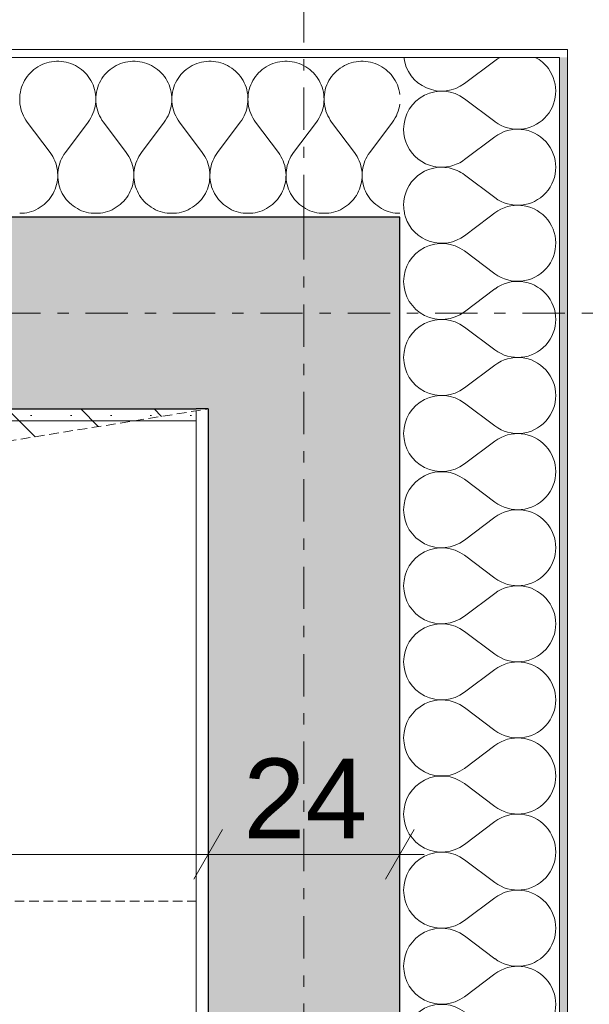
# Model space of a CAD drawing. Extents: x 100 to 2982, y 37 to 2050.
# Tile 127 of 130: x 2112 to 2184, y 1703 to 1826. Entities that reach past the tile are written whole.
import ezdxf
from ezdxf.xclip import XClip

# ---------------------------------------------------------------- set-up
doc = ezdxf.new("R2010")
doc.units = 0
doc.header["$MEASUREMENT"] = 0
doc.header["$XCLIPFRAME"] = 0
doc.linetypes.add('Przerywana gęsta', pattern=[9, 6, -3])
doc.linetypes.add('Przerywana podwójnie', pattern=[54.680554, 26.458333, -10.583333, 7.055556, -10.583333])
for name, color, linetype in [('299-A Wymiary Opisy', 7, 'Continuous'), ('410-K Osie', 7, 'Continuous'), ('420-K Ściany', 7, 'Continuous'), ('460-K Stropy', 7, 'Continuous'), ('820-G Rysunki Obrazki', 7, 'Continuous')]:
    doc.layers.add(name, color=color, linetype=linetype)
doc.styles.add('STYL_AUTOMATYCZNY_7', font='arial.ttf')
pattern_1 = [(0, (-18316.349, -206.5255), (0, 8.660254), [0, -5]), (0, (-18313.849, -202.195), (0, 8.660254), [0, -5])]

# ---------------------------------------------------------------- blocks, each defined once
blk = doc.blocks.new('*X15')
at = {"layer": '420-K Ściany', "color": 174, "linetype": 'Continuous', "lineweight": 5, "ltscale": 0.2}
for p, q in [((2171.71, 1821.09), (2167.9, 1818.24)), ((2171.71, 1813.47), (2167.9, 1816.33))]:
    blk.add_line(p, q, dxfattribs=at)
for centre, start, end in [((2165.04, 1822.05), 186.4758, 306.8699), ((2174.56, 1817.28), 117.4745, 126.8699), ((2174.56, 1817.28), 36.3464, 62.5255), ((2165.04, 1812.52), 53.1301, 180), ((2174.56, 1817.28), 233.1301, 233.6536), ((2165.04, 1812.52), 180, 284.0446), ((2165.04, 1803), 78.8241, 180), ((2165.04, 1803), 180, 191.1759)]:
    blk.add_arc(centre, 4.76, start, end, dxfattribs=at)
blk = doc.blocks.new('*X16')
at = {"layer": '420-K Ściany', "color": 174, "linetype": 'Continuous', "lineweight": 5, "ltscale": 0.2}
for p, q in [((2170.99, 1801.51), (2167.9, 1799.19)), ((2171.71, 1794.43), (2167.9, 1797.28)), ((2171.71, 1792.52), (2167.9, 1789.66)), ((2171.71, 1784.9), (2167.9, 1787.76)), ((2171.71, 1783), (2167.9, 1780.14)), ((2171.71, 1775.38), (2167.9, 1778.24)), ((2171.71, 1773.47), (2167.9, 1770.62)), ((2171.71, 1765.86), (2167.9, 1768.71)), ((2171.71, 1763.95), (2167.9, 1761.09)), ((2171.71, 1756.33), (2167.9, 1759.19)), ((2171.71, 1754.43), (2167.9, 1751.57)), ((2171.71, 1746.81), (2167.9, 1749.66)), ((2171.71, 1744.9), (2167.9, 1742.05)), ((2171.71, 1737.28), (2167.9, 1740.14)), ((2171.71, 1735.38), (2167.9, 1732.52)), ((2171.71, 1727.76), (2167.9, 1730.62)), ((2171.71, 1725.86), (2167.9, 1723)), ((2171.71, 1718.24), (2167.9, 1721.09)), ((2171.71, 1716.33), (2167.9, 1713.47)), ((2171.71, 1708.71), (2167.9, 1711.57)), ((2171.71, 1706.81), (2167.9, 1703.95))]:
    blk.add_line(p, q, dxfattribs=at)
for centre, start, end in [((2165.04, 1803), 198.2271, 306.8699), ((2174.56, 1798.24), 233.1301, 43.4101), ((2165.04, 1793.47), 53.1301, 180), ((2165.04, 1793.47), 180, 306.8699), ((2174.56, 1788.71), 233.1301, 126.8699), ((2165.04, 1783.95), 53.1301, 180), ((2165.04, 1783.95), 180, 306.8699), ((2174.56, 1779.19), 233.1301, 126.8699), ((2165.04, 1774.43), 53.1301, 180), ((2165.04, 1774.43), 180, 306.8699), ((2174.56, 1769.66), 233.1301, 126.8699), ((2165.04, 1764.9), 53.1301, 180), ((2165.04, 1764.9), 180, 306.8699), ((2174.56, 1760.14), 233.1301, 126.8699), ((2165.04, 1755.38), 53.1301, 180), ((2165.04, 1755.38), 180, 306.8699), ((2174.56, 1750.62), 233.1301, 126.8699), ((2165.04, 1745.86), 53.1301, 180), ((2165.04, 1745.86), 180, 306.8699), ((2174.56, 1741.09), 233.1301, 126.8699), ((2165.04, 1736.33), 53.1301, 180), ((2165.04, 1736.33), 180, 306.8699), ((2174.56, 1731.57), 233.1301, 126.8699), ((2165.04, 1726.81), 53.1301, 180), ((2165.04, 1726.81), 180, 306.8699), ((2174.56, 1722.05), 233.1301, 126.8699), ((2165.04, 1717.28), 53.1301, 180), ((2165.04, 1717.28), 180, 306.8699), ((2174.56, 1712.52), 233.1301, 126.8699), ((2165.04, 1707.76), 53.1301, 180), ((2165.04, 1707.76), 180, 306.8699), ((2174.56, 1703), 233.1301, 126.8699), ((2165.04, 1698.24), 53.1301, 180)]:
    blk.add_arc(centre, 4.76, start, end, dxfattribs=at)
blk = doc.blocks.new('*X19')
at = {"layer": '420-K Ściany', "color": 174, "linetype": 'Continuous', "lineweight": 5, "ltscale": 0.2}
for p, q in [((2171.71, 1811.57), (2167.9, 1808.71)), ((2171.71, 1803.95), (2167.9, 1806.81)), ((2171.71, 1802.05), (2170.99, 1801.51))]:
    blk.add_line(p, q, dxfattribs=at)
for centre, start, end in [((2174.56, 1817.28), 233.6536, 36.3464), ((2174.56, 1807.76), 233.1301, 126.8699), ((2165.04, 1812.52), 284.0446, 306.8699), ((2165.04, 1803), 53.1301, 78.8241), ((2174.56, 1798.24), 43.4101, 126.8699), ((2165.04, 1803), 191.1759, 198.2271)]:
    blk.add_arc(centre, 4.76, start, end, dxfattribs=at)
blk = doc.blocks.new('*X27')
at = {"layer": '420-K Ściany', "color": 174, "linetype": 'Continuous', "lineweight": 5, "ltscale": 0.2}
for p, q in [((2114.26, 1820.17), (2114.01, 1819.99)), ((2114.51, 1820.34), (2114.26, 1820.17)), ((2114.78, 1820.49), (2114.51, 1820.34)), ((2115.05, 1820.62), (2114.78, 1820.49)), ((2115.34, 1820.74), (2115.05, 1820.62)), ((2115.63, 1820.84), (2115.34, 1820.74)), ((2115.92, 1820.91), (2115.63, 1820.84)), ((2116.22, 1820.97), (2115.92, 1820.91)), ((2116.53, 1821.01), (2116.22, 1820.97)), ((2116.83, 1821.03), (2116.53, 1821.01)), ((2117.14, 1821.03), (2116.83, 1821.03)), ((2117.44, 1821.01), (2117.14, 1821.03)), ((2117.75, 1820.97), (2117.44, 1821.01)), ((2118.05, 1820.91), (2117.75, 1820.97)), ((2118.34, 1820.84), (2118.05, 1820.91)), ((2118.63, 1820.74), (2118.34, 1820.84)), ((2118.91, 1820.62), (2118.63, 1820.74)), ((2119.19, 1820.49), (2118.91, 1820.62)), ((2119.46, 1820.34), (2119.19, 1820.49)), ((2119.71, 1820.17), (2119.46, 1820.34)), ((2119.96, 1819.99), (2119.71, 1820.17)), ((2123.78, 1820.17), (2123.54, 1819.99)), ((2124.04, 1820.34), (2123.78, 1820.17)), ((2124.3, 1820.49), (2124.04, 1820.34)), ((2124.58, 1820.62), (2124.3, 1820.49)), ((2124.86, 1820.74), (2124.58, 1820.62)), ((2125.15, 1820.84), (2124.86, 1820.74)), ((2125.45, 1820.91), (2125.15, 1820.84)), ((2125.75, 1820.97), (2125.45, 1820.91)), ((2126.05, 1821.01), (2125.75, 1820.97)), ((2126.36, 1821.03), (2126.05, 1821.01)), ((2126.66, 1821.03), (2126.36, 1821.03)), ((2126.97, 1821.01), (2126.66, 1821.03)), ((2127.27, 1820.97), (2126.97, 1821.01)), ((2127.57, 1820.91), (2127.27, 1820.97)), ((2127.86, 1820.84), (2127.57, 1820.91)), ((2128.15, 1820.74), (2127.86, 1820.84)), ((2128.44, 1820.62), (2128.15, 1820.74)), ((2128.71, 1820.49), (2128.44, 1820.62)), ((2128.98, 1820.34), (2128.71, 1820.49)), ((2129.24, 1820.17), (2128.98, 1820.34)), ((2129.48, 1819.99), (2129.24, 1820.17)), ((2133.31, 1820.17), (2133.06, 1819.99)), ((2133.56, 1820.34), (2133.31, 1820.17)), ((2133.83, 1820.49), (2133.56, 1820.34)), ((2134.1, 1820.62), (2133.83, 1820.49)), ((2134.39, 1820.74), (2134.1, 1820.62)), ((2134.68, 1820.84), (2134.39, 1820.74)), ((2134.97, 1820.91), (2134.68, 1820.84)), ((2135.27, 1820.97), (2134.97, 1820.91)), ((2135.57, 1821.01), (2135.27, 1820.97)), ((2135.88, 1821.03), (2135.57, 1821.01)), ((2136.18, 1821.03), (2135.88, 1821.03)), ((2136.49, 1821.01), (2136.18, 1821.03)), ((2136.79, 1820.97), (2136.49, 1821.01)), ((2137.09, 1820.91), (2136.79, 1820.97)), ((2137.39, 1820.84), (2137.09, 1820.91)), ((2137.68, 1820.74), (2137.39, 1820.84)), ((2137.96, 1820.62), (2137.68, 1820.74)), ((2138.24, 1820.49), (2137.96, 1820.62)), ((2138.5, 1820.34), (2138.24, 1820.49)), ((2138.76, 1820.17), (2138.5, 1820.34)), ((2139, 1819.99), (2138.76, 1820.17)), ((2142.83, 1820.17), (2142.58, 1819.99)), ((2143.08, 1820.34), (2142.83, 1820.17)), ((2143.35, 1820.49), (2143.08, 1820.34)), ((2143.63, 1820.62), (2143.35, 1820.49)), ((2143.91, 1820.74), (2143.63, 1820.62)), ((2144.2, 1820.84), (2143.91, 1820.74)), ((2144.5, 1820.91), (2144.2, 1820.84)), ((2144.8, 1820.97), (2144.5, 1820.91)), ((2145.1, 1821.01), (2144.8, 1820.97)), ((2145.4, 1821.03), (2145.1, 1821.01)), ((2145.71, 1821.03), (2145.4, 1821.03)), ((2146.01, 1821.01), (2145.71, 1821.03)), ((2146.32, 1820.97), (2146.01, 1821.01)), ((2146.62, 1820.91), (2146.32, 1820.97)), ((2146.91, 1820.84), (2146.62, 1820.91)), ((2147.2, 1820.74), (2146.91, 1820.84)), ((2147.49, 1820.62), (2147.2, 1820.74)), ((2147.76, 1820.49), (2147.49, 1820.62)), ((2148.03, 1820.34), (2147.76, 1820.49)), ((2148.28, 1820.17), (2148.03, 1820.34)), ((2148.53, 1819.99), (2148.28, 1820.17)), ((2152.35, 1820.17), (2152.11, 1819.99)), ((2152.61, 1820.34), (2152.35, 1820.17)), ((2152.87, 1820.49), (2152.61, 1820.34)), ((2153.15, 1820.62), (2152.87, 1820.49)), ((2153.43, 1820.74), (2153.15, 1820.62)), ((2153.72, 1820.84), (2153.43, 1820.74)), ((2154.02, 1820.91), (2153.72, 1820.84)), ((2154.32, 1820.97), (2154.02, 1820.91)), ((2154.62, 1821.01), (2154.32, 1820.97)), ((2154.93, 1821.03), (2154.62, 1821.01)), ((2155.23, 1821.03), (2154.93, 1821.03)), ((2155.54, 1821.01), (2155.23, 1821.03)), ((2155.84, 1820.97), (2155.54, 1821.01)), ((2156.14, 1820.91), (2155.84, 1820.97)), ((2156.44, 1820.84), (2156.14, 1820.91)), ((2156.73, 1820.74), (2156.44, 1820.84)), ((2157.01, 1820.62), (2156.73, 1820.74)), ((2157.28, 1820.49), (2157.01, 1820.62)), ((2157.55, 1820.34), (2157.28, 1820.49)), ((2157.81, 1820.17), (2157.55, 1820.34)), ((2158.05, 1819.99), (2157.81, 1820.17)), ((2112.99, 1818.86), (2112.83, 1818.6)), ((2113.17, 1819.12), (2112.99, 1818.86)), ((2113.36, 1819.35), (2113.17, 1819.12)), ((2113.56, 1819.58), (2113.36, 1819.35)), ((2113.78, 1819.79), (2113.56, 1819.58)), ((2114.01, 1819.99), (2113.78, 1819.79)), ((2120.19, 1819.79), (2119.96, 1819.99)), ((2120.41, 1819.58), (2120.19, 1819.79)), ((2120.61, 1819.35), (2120.41, 1819.58)), ((2120.8, 1819.12), (2120.61, 1819.35)), ((2120.98, 1818.86), (2120.8, 1819.12)), ((2121.14, 1818.6), (2120.98, 1818.86)), ((2122.51, 1818.86), (2122.36, 1818.6)), ((2122.69, 1819.12), (2122.51, 1818.86)), ((2122.88, 1819.35), (2122.69, 1819.12)), ((2123.08, 1819.58), (2122.88, 1819.35)), ((2123.3, 1819.79), (2123.08, 1819.58)), ((2123.54, 1819.99), (2123.3, 1819.79)), ((2129.71, 1819.79), (2129.48, 1819.99)), ((2129.93, 1819.58), (2129.71, 1819.79)), ((2130.14, 1819.35), (2129.93, 1819.58)), ((2130.33, 1819.12), (2130.14, 1819.35)), ((2130.5, 1818.86), (2130.33, 1819.12)), ((2130.66, 1818.6), (2130.5, 1818.86)), ((2132.04, 1818.86), (2131.88, 1818.6)), ((2132.21, 1819.12), (2132.04, 1818.86)), ((2132.4, 1819.35), (2132.21, 1819.12)), ((2132.61, 1819.58), (2132.4, 1819.35)), ((2132.83, 1819.79), (2132.61, 1819.58)), ((2133.06, 1819.99), (2132.83, 1819.79)), ((2139.24, 1819.79), (2139, 1819.99)), ((2139.46, 1819.58), (2139.24, 1819.79)), ((2139.66, 1819.35), (2139.46, 1819.58)), ((2139.85, 1819.12), (2139.66, 1819.35)), ((2140.03, 1818.86), (2139.85, 1819.12)), ((2140.18, 1818.6), (2140.03, 1818.86)), ((2141.56, 1818.86), (2141.4, 1818.6)), ((2141.74, 1819.12), (2141.56, 1818.86)), ((2141.93, 1819.35), (2141.74, 1819.12)), ((2142.13, 1819.58), (2141.93, 1819.35)), ((2142.35, 1819.79), (2142.13, 1819.58)), ((2142.58, 1819.99), (2142.35, 1819.79)), ((2148.76, 1819.79), (2148.53, 1819.99)), ((2148.98, 1819.58), (2148.76, 1819.79)), ((2149.18, 1819.35), (2148.98, 1819.58)), ((2149.37, 1819.12), (2149.18, 1819.35)), ((2149.55, 1818.86), (2149.37, 1819.12)), ((2149.71, 1818.6), (2149.55, 1818.86)), ((2151.09, 1818.86), (2150.93, 1818.6)), ((2151.26, 1819.12), (2151.09, 1818.86)), ((2151.45, 1819.35), (2151.26, 1819.12)), ((2151.66, 1819.58), (2151.45, 1819.35)), ((2151.88, 1819.79), (2151.66, 1819.58)), ((2152.11, 1819.99), (2151.88, 1819.79)), ((2158.28, 1819.79), (2158.05, 1819.99)), ((2158.5, 1819.58), (2158.28, 1819.79)), ((2158.71, 1819.35), (2158.5, 1819.58)), ((2158.9, 1819.12), (2158.71, 1819.35)), ((2159.07, 1818.86), (2158.9, 1819.12)), ((2159.23, 1818.6), (2159.07, 1818.86)), ((2112.46, 1817.77), (2112.38, 1817.47)), ((2112.57, 1818.05), (2112.46, 1817.77)), ((2112.69, 1818.33), (2112.57, 1818.05)), ((2112.83, 1818.6), (2112.69, 1818.33)), ((2121.28, 1818.33), (2121.14, 1818.6)), ((2121.4, 1818.05), (2121.28, 1818.33)), ((2121.51, 1817.77), (2121.4, 1818.05)), ((2121.59, 1817.47), (2121.51, 1817.77)), ((2121.99, 1817.77), (2121.9, 1817.47)), ((2122.09, 1818.05), (2121.99, 1817.77)), ((2122.22, 1818.33), (2122.09, 1818.05)), ((2122.36, 1818.6), (2122.22, 1818.33)), ((2130.8, 1818.33), (2130.66, 1818.6)), ((2130.92, 1818.05), (2130.8, 1818.33)), ((2131.03, 1817.77), (2130.92, 1818.05)), ((2131.12, 1817.47), (2131.03, 1817.77)), ((2131.51, 1817.77), (2131.42, 1817.47)), ((2131.62, 1818.05), (2131.51, 1817.77)), ((2131.74, 1818.33), (2131.62, 1818.05)), ((2131.88, 1818.6), (2131.74, 1818.33)), ((2140.32, 1818.33), (2140.18, 1818.6)), ((2140.45, 1818.05), (2140.32, 1818.33)), ((2140.55, 1817.77), (2140.45, 1818.05)), ((2140.64, 1817.47), (2140.55, 1817.77)), ((2141.03, 1817.77), (2140.95, 1817.47)), ((2141.14, 1818.05), (2141.03, 1817.77)), ((2141.26, 1818.33), (2141.14, 1818.05)), ((2141.4, 1818.6), (2141.26, 1818.33)), ((2149.85, 1818.33), (2149.71, 1818.6)), ((2149.97, 1818.05), (2149.85, 1818.33)), ((2150.08, 1817.77), (2149.97, 1818.05)), ((2150.16, 1817.47), (2150.08, 1817.77)), ((2150.56, 1817.77), (2150.47, 1817.47)), ((2150.66, 1818.05), (2150.56, 1817.77)), ((2150.79, 1818.33), (2150.66, 1818.05)), ((2150.93, 1818.6), (2150.79, 1818.33)), ((2159.37, 1818.33), (2159.23, 1818.6)), ((2159.5, 1818.05), (2159.37, 1818.33)), ((2159.6, 1817.77), (2159.5, 1818.05)), ((2159.69, 1817.47), (2159.6, 1817.77)), ((2112.23, 1816.57), (2112.22, 1816.26)), ((2112.26, 1816.87), (2112.23, 1816.57)), ((2112.31, 1817.17), (2112.26, 1816.87)), ((2112.38, 1817.47), (2112.31, 1817.17)), ((2121.66, 1817.17), (2121.59, 1817.47)), ((2121.71, 1816.87), (2121.66, 1817.17)), ((2121.74, 1816.57), (2121.71, 1816.87)), ((2121.75, 1816.26), (2121.74, 1816.57)), ((2121.76, 1816.57), (2121.75, 1816.26)), ((2121.78, 1816.87), (2121.76, 1816.57)), ((2121.83, 1817.17), (2121.78, 1816.87)), ((2121.9, 1817.47), (2121.83, 1817.17)), ((2131.18, 1817.17), (2131.12, 1817.47)), ((2131.23, 1816.87), (2131.18, 1817.17)), ((2131.26, 1816.57), (2131.23, 1816.87)), ((2131.27, 1816.26), (2131.26, 1816.57)), ((2131.28, 1816.57), (2131.27, 1816.26)), ((2131.31, 1816.87), (2131.28, 1816.57)), ((2131.36, 1817.17), (2131.31, 1816.87)), ((2131.42, 1817.47), (2131.36, 1817.17)), ((2140.71, 1817.17), (2140.64, 1817.47)), ((2140.76, 1816.87), (2140.71, 1817.17)), ((2140.78, 1816.57), (2140.76, 1816.87)), ((2140.79, 1816.26), (2140.78, 1816.57)), ((2140.8, 1816.57), (2140.79, 1816.26)), ((2140.83, 1816.87), (2140.8, 1816.57)), ((2140.88, 1817.17), (2140.83, 1816.87)), ((2140.95, 1817.47), (2140.88, 1817.17)), ((2150.23, 1817.17), (2150.16, 1817.47)), ((2150.28, 1816.87), (2150.23, 1817.17)), ((2150.31, 1816.57), (2150.28, 1816.87)), ((2150.32, 1816.26), (2150.31, 1816.57)), ((2150.33, 1816.57), (2150.32, 1816.26)), ((2150.36, 1816.87), (2150.33, 1816.57)), ((2150.4, 1817.17), (2150.36, 1816.87)), ((2150.47, 1817.47), (2150.4, 1817.17)), ((2159.76, 1817.17), (2159.69, 1817.47)), ((2159.8, 1816.88), (2159.76, 1817.17)), ((2112.22, 1816.26), (2112.23, 1815.96)), ((2112.23, 1815.96), (2112.26, 1815.65)), ((2112.26, 1815.65), (2112.31, 1815.35)), ((2112.31, 1815.35), (2112.38, 1815.05)), ((2121.59, 1815.05), (2121.66, 1815.35)), ((2121.66, 1815.35), (2121.71, 1815.65)), ((2121.71, 1815.65), (2121.74, 1815.96)), ((2121.74, 1815.96), (2121.75, 1816.26)), ((2121.75, 1816.26), (2121.76, 1815.96)), ((2121.76, 1815.96), (2121.79, 1815.65)), ((2121.79, 1815.65), (2121.84, 1815.35)), ((2121.84, 1815.35), (2121.9, 1815.05)), ((2131.11, 1815.05), (2131.18, 1815.35)), ((2131.18, 1815.35), (2131.23, 1815.65)), ((2131.23, 1815.65), (2131.26, 1815.96)), ((2131.26, 1815.96), (2131.27, 1816.26)), ((2131.27, 1816.26), (2131.28, 1815.96)), ((2131.28, 1815.96), (2131.31, 1815.65)), ((2131.31, 1815.65), (2131.36, 1815.35)), ((2131.36, 1815.35), (2131.43, 1815.05)), ((2140.64, 1815.05), (2140.7, 1815.35)), ((2140.7, 1815.35), (2140.75, 1815.65)), ((2140.75, 1815.65), (2140.78, 1815.96)), ((2140.78, 1815.96), (2140.79, 1816.26)), ((2140.79, 1816.26), (2140.8, 1815.96)), ((2140.8, 1815.96), (2140.83, 1815.65)), ((2140.83, 1815.65), (2140.88, 1815.35)), ((2140.88, 1815.35), (2140.95, 1815.05)), ((2150.16, 1815.05), (2150.23, 1815.35)), ((2150.23, 1815.35), (2150.28, 1815.65)), ((2150.28, 1815.65), (2150.31, 1815.96)), ((2150.31, 1815.96), (2150.32, 1816.26)), ((2150.32, 1816.26), (2150.33, 1815.96)), ((2150.33, 1815.96), (2150.36, 1815.65)), ((2150.36, 1815.65), (2150.41, 1815.35)), ((2150.41, 1815.35), (2150.48, 1815.05)), ((2159.68, 1815.05), (2159.75, 1815.35)), ((2159.75, 1815.35), (2159.8, 1815.65)), ((2159.8, 1815.65), (2159.8, 1815.66)), ((2112.38, 1815.05), (2112.47, 1814.76)), ((2112.47, 1814.76), (2112.57, 1814.47)), ((2112.57, 1814.47), (2112.7, 1814.2)), ((2112.7, 1814.2), (2112.84, 1813.92)), ((2112.84, 1813.92), (2113, 1813.66)), ((2120.97, 1813.66), (2121.13, 1813.92)), ((2121.13, 1813.92), (2121.27, 1814.2)), ((2121.27, 1814.2), (2121.39, 1814.47)), ((2121.39, 1814.47), (2121.5, 1814.76)), ((2121.5, 1814.76), (2121.59, 1815.05)), ((2121.9, 1815.05), (2121.99, 1814.76)), ((2121.99, 1814.76), (2122.1, 1814.47)), ((2122.1, 1814.47), (2122.22, 1814.2)), ((2122.22, 1814.2), (2122.36, 1813.92)), ((2122.36, 1813.92), (2122.52, 1813.66)), ((2130.49, 1813.66), (2130.65, 1813.92)), ((2130.65, 1813.92), (2130.79, 1814.2)), ((2130.79, 1814.2), (2130.92, 1814.47)), ((2130.92, 1814.47), (2131.02, 1814.76)), ((2131.02, 1814.76), (2131.11, 1815.05)), ((2131.43, 1815.05), (2131.52, 1814.76)), ((2131.52, 1814.76), (2131.62, 1814.47)), ((2131.62, 1814.47), (2131.75, 1814.2)), ((2131.75, 1814.2), (2131.89, 1813.92)), ((2131.89, 1813.92), (2132.05, 1813.66)), ((2140.02, 1813.66), (2140.18, 1813.92)), ((2140.18, 1813.92), (2140.32, 1814.2)), ((2140.32, 1814.2), (2140.44, 1814.47)), ((2140.44, 1814.47), (2140.55, 1814.76)), ((2140.55, 1814.76), (2140.64, 1815.05)), ((2140.95, 1815.05), (2141.04, 1814.76)), ((2141.04, 1814.76), (2141.15, 1814.47)), ((2141.15, 1814.47), (2141.27, 1814.2)), ((2141.27, 1814.2), (2141.41, 1813.92)), ((2141.41, 1813.92), (2141.57, 1813.66)), ((2149.54, 1813.66), (2149.7, 1813.92)), ((2149.7, 1813.92), (2149.84, 1814.2)), ((2149.84, 1814.2), (2149.97, 1814.47)), ((2149.97, 1814.47), (2150.07, 1814.76)), ((2150.07, 1814.76), (2150.16, 1815.05)), ((2150.48, 1815.05), (2150.56, 1814.76)), ((2150.56, 1814.76), (2150.67, 1814.47)), ((2150.67, 1814.47), (2150.79, 1814.2)), ((2150.79, 1814.2), (2150.94, 1813.92)), ((2150.94, 1813.92), (2151.09, 1813.66)), ((2159.06, 1813.66), (2159.22, 1813.92)), ((2159.22, 1813.92), (2159.37, 1814.2)), ((2159.37, 1814.2), (2159.49, 1814.47)), ((2159.49, 1814.47), (2159.6, 1814.76)), ((2159.6, 1814.76), (2159.68, 1815.05)), ((2113, 1813.66), (2113.17, 1813.41)), ((2113.17, 1813.41), (2116.03, 1809.6)), ((2120.79, 1813.41), (2117.94, 1809.6)), ((2120.79, 1813.41), (2120.97, 1813.66)), ((2122.52, 1813.66), (2122.7, 1813.41)), ((2122.7, 1813.41), (2125.56, 1809.6)), ((2130.32, 1813.41), (2127.46, 1809.6)), ((2130.32, 1813.41), (2130.49, 1813.66)), ((2132.05, 1813.66), (2132.22, 1813.41)), ((2132.22, 1813.41), (2135.08, 1809.6)), ((2139.84, 1813.41), (2136.98, 1809.6)), ((2139.84, 1813.41), (2140.02, 1813.66)), ((2141.57, 1813.66), (2141.75, 1813.41)), ((2141.75, 1813.41), (2144.6, 1809.6)), ((2149.37, 1813.41), (2146.51, 1809.6)), ((2149.37, 1813.41), (2149.54, 1813.66)), ((2151.09, 1813.66), (2151.27, 1813.41)), ((2151.27, 1813.41), (2154.13, 1809.6)), ((2158.89, 1813.41), (2156.03, 1809.6)), ((2158.89, 1813.41), (2159.06, 1813.66)), ((2116.21, 1809.36), (2116.03, 1809.6)), ((2116.36, 1809.1), (2116.21, 1809.36)), ((2116.5, 1808.83), (2116.36, 1809.1)), ((2117.61, 1809.1), (2117.47, 1808.83)), ((2117.76, 1809.36), (2117.61, 1809.1)), ((2117.94, 1809.6), (2117.76, 1809.36)), ((2125.73, 1809.36), (2125.56, 1809.6)), ((2125.89, 1809.1), (2125.73, 1809.36)), ((2126.03, 1808.83), (2125.89, 1809.1)), ((2127.13, 1809.1), (2126.99, 1808.83)), ((2127.29, 1809.36), (2127.13, 1809.1)), ((2127.46, 1809.6), (2127.29, 1809.36)), ((2135.25, 1809.36), (2135.08, 1809.6)), ((2135.41, 1809.1), (2135.25, 1809.36)), ((2135.55, 1808.83), (2135.41, 1809.1)), ((2136.65, 1809.1), (2136.51, 1808.83)), ((2136.81, 1809.36), (2136.65, 1809.1)), ((2136.98, 1809.6), (2136.81, 1809.36)), ((2144.78, 1809.36), (2144.6, 1809.6)), ((2144.93, 1809.1), (2144.78, 1809.36)), ((2145.07, 1808.83), (2144.93, 1809.1)), ((2146.18, 1809.1), (2146.04, 1808.83)), ((2146.34, 1809.36), (2146.18, 1809.1)), ((2146.51, 1809.6), (2146.34, 1809.36)), ((2154.3, 1809.36), (2154.13, 1809.6)), ((2154.46, 1809.1), (2154.3, 1809.36)), ((2154.6, 1808.83), (2154.46, 1809.1)), ((2155.7, 1809.1), (2155.56, 1808.83)), ((2155.86, 1809.36), (2155.7, 1809.1)), ((2156.03, 1809.6), (2155.86, 1809.36)), ((2116.63, 1808.56), (2116.5, 1808.83)), ((2116.73, 1808.28), (2116.63, 1808.56)), ((2116.82, 1807.99), (2116.73, 1808.28)), ((2116.89, 1807.7), (2116.82, 1807.99)), ((2117.15, 1807.99), (2117.08, 1807.7)), ((2117.24, 1808.28), (2117.15, 1807.99)), ((2117.34, 1808.56), (2117.24, 1808.28)), ((2117.47, 1808.83), (2117.34, 1808.56)), ((2126.15, 1808.56), (2126.03, 1808.83)), ((2126.26, 1808.28), (2126.15, 1808.56)), ((2126.34, 1807.99), (2126.26, 1808.28)), ((2126.41, 1807.7), (2126.34, 1807.99)), ((2126.67, 1807.99), (2126.6, 1807.7)), ((2126.76, 1808.28), (2126.67, 1807.99)), ((2126.87, 1808.56), (2126.76, 1808.28)), ((2126.99, 1808.83), (2126.87, 1808.56)), ((2135.67, 1808.56), (2135.55, 1808.83)), ((2135.78, 1808.28), (2135.67, 1808.56)), ((2135.87, 1807.99), (2135.78, 1808.28)), ((2135.94, 1807.7), (2135.87, 1807.99)), ((2136.2, 1807.99), (2136.13, 1807.7)), ((2136.28, 1808.28), (2136.2, 1807.99)), ((2136.39, 1808.56), (2136.28, 1808.28)), ((2136.51, 1808.83), (2136.39, 1808.56)), ((2145.2, 1808.56), (2145.07, 1808.83)), ((2145.3, 1808.28), (2145.2, 1808.56)), ((2145.39, 1807.99), (2145.3, 1808.28)), ((2145.46, 1807.7), (2145.39, 1807.99)), ((2145.72, 1807.99), (2145.65, 1807.7)), ((2145.81, 1808.28), (2145.72, 1807.99)), ((2145.91, 1808.56), (2145.81, 1808.28)), ((2146.04, 1808.83), (2145.91, 1808.56)), ((2154.72, 1808.56), (2154.6, 1808.83)), ((2154.83, 1808.28), (2154.72, 1808.56)), ((2154.91, 1807.99), (2154.83, 1808.28)), ((2154.98, 1807.7), (2154.91, 1807.99)), ((2155.24, 1807.99), (2155.18, 1807.7)), ((2155.33, 1808.28), (2155.24, 1807.99)), ((2155.44, 1808.56), (2155.33, 1808.28)), ((2155.56, 1808.83), (2155.44, 1808.56)), ((2116.94, 1807.4), (2116.89, 1807.7)), ((2116.97, 1807.1), (2116.94, 1807.4)), ((2116.95, 1806.2), (2116.98, 1806.5)), ((2116.98, 1806.8), (2116.97, 1807.1)), ((2117, 1807.1), (2116.98, 1806.8)), ((2116.98, 1806.5), (2116.98, 1806.8)), ((2116.98, 1806.8), (2116.99, 1806.5)), ((2116.99, 1806.5), (2117.02, 1806.2)), ((2117.03, 1807.4), (2117, 1807.1)), ((2117.08, 1807.7), (2117.03, 1807.4)), ((2126.46, 1807.4), (2126.41, 1807.7)), ((2126.5, 1807.1), (2126.46, 1807.4)), ((2126.48, 1806.2), (2126.5, 1806.5)), ((2126.51, 1806.8), (2126.5, 1807.1)), ((2126.5, 1806.5), (2126.51, 1806.8)), ((2126.52, 1807.1), (2126.51, 1806.8)), ((2126.51, 1806.8), (2126.51, 1806.5)), ((2126.51, 1806.5), (2126.54, 1806.2)), ((2126.55, 1807.4), (2126.52, 1807.1)), ((2126.6, 1807.7), (2126.55, 1807.4)), ((2135.99, 1807.4), (2135.94, 1807.7)), ((2136.02, 1807.1), (2135.99, 1807.4)), ((2136, 1806.2), (2136.03, 1806.5)), ((2136.03, 1806.8), (2136.02, 1807.1)), ((2136.05, 1807.1), (2136.03, 1806.8)), ((2136.03, 1806.5), (2136.03, 1806.8)), ((2136.03, 1806.8), (2136.04, 1806.5)), ((2136.04, 1806.5), (2136.06, 1806.2)), ((2136.08, 1807.4), (2136.05, 1807.1)), ((2136.13, 1807.7), (2136.08, 1807.4)), ((2145.51, 1807.4), (2145.46, 1807.7)), ((2145.54, 1807.1), (2145.51, 1807.4)), ((2145.52, 1806.2), (2145.55, 1806.5)), ((2145.56, 1806.8), (2145.54, 1807.1)), ((2145.55, 1806.5), (2145.56, 1806.8)), ((2145.57, 1807.1), (2145.56, 1806.8)), ((2145.56, 1806.8), (2145.56, 1806.5)), ((2145.56, 1806.5), (2145.59, 1806.2)), ((2145.6, 1807.4), (2145.57, 1807.1)), ((2145.65, 1807.7), (2145.6, 1807.4)), ((2155.03, 1807.4), (2154.98, 1807.7)), ((2155.07, 1807.1), (2155.03, 1807.4)), ((2155.05, 1806.2), (2155.07, 1806.5)), ((2155.08, 1806.8), (2155.07, 1807.1)), ((2155.07, 1806.5), (2155.08, 1806.8)), ((2155.09, 1807.1), (2155.08, 1806.8)), ((2155.08, 1806.8), (2155.09, 1806.5)), ((2155.12, 1807.4), (2155.09, 1807.1)), ((2155.09, 1806.5), (2155.11, 1806.2)), ((2155.18, 1807.7), (2155.12, 1807.4)), ((2116.66, 1805.03), (2116.76, 1805.31)), ((2116.76, 1805.31), (2116.85, 1805.6)), ((2116.85, 1805.6), (2116.91, 1805.9)), ((2116.91, 1805.9), (2116.95, 1806.2)), ((2117.02, 1806.2), (2117.06, 1805.9)), ((2117.06, 1805.9), (2117.12, 1805.6)), ((2117.12, 1805.6), (2117.2, 1805.31)), ((2117.2, 1805.31), (2117.3, 1805.03)), ((2126.19, 1805.03), (2126.29, 1805.31)), ((2126.29, 1805.31), (2126.37, 1805.6)), ((2126.37, 1805.6), (2126.43, 1805.9)), ((2126.43, 1805.9), (2126.48, 1806.2)), ((2126.54, 1806.2), (2126.58, 1805.9)), ((2126.58, 1805.9), (2126.65, 1805.6)), ((2126.65, 1805.6), (2126.73, 1805.31)), ((2126.73, 1805.31), (2126.83, 1805.03)), ((2135.71, 1805.03), (2135.81, 1805.31)), ((2135.81, 1805.31), (2135.89, 1805.6)), ((2135.89, 1805.6), (2135.96, 1805.9)), ((2135.96, 1805.9), (2136, 1806.2)), ((2136.06, 1806.2), (2136.11, 1805.9)), ((2136.11, 1805.9), (2136.17, 1805.6)), ((2136.17, 1805.6), (2136.25, 1805.31)), ((2136.25, 1805.31), (2136.35, 1805.03)), ((2145.24, 1805.03), (2145.34, 1805.31)), ((2145.34, 1805.31), (2145.42, 1805.6)), ((2145.42, 1805.6), (2145.48, 1805.9)), ((2145.48, 1805.9), (2145.52, 1806.2)), ((2145.59, 1806.2), (2145.63, 1805.9)), ((2145.63, 1805.9), (2145.69, 1805.6)), ((2145.69, 1805.6), (2145.78, 1805.31)), ((2145.78, 1805.31), (2145.88, 1805.03)), ((2154.76, 1805.03), (2154.86, 1805.31)), ((2154.86, 1805.31), (2154.94, 1805.6)), ((2154.94, 1805.6), (2155, 1805.9)), ((2155, 1805.9), (2155.05, 1806.2)), ((2155.11, 1806.2), (2155.16, 1805.9)), ((2155.16, 1805.9), (2155.22, 1805.6)), ((2155.22, 1805.6), (2155.3, 1805.31)), ((2155.3, 1805.31), (2155.4, 1805.03)), ((2116.09, 1803.97), (2116.26, 1804.22)), ((2116.26, 1804.22), (2116.41, 1804.48)), ((2116.41, 1804.48), (2116.55, 1804.75)), ((2116.55, 1804.75), (2116.66, 1805.03)), ((2117.3, 1805.03), (2117.42, 1804.75)), ((2117.42, 1804.75), (2117.56, 1804.48)), ((2117.56, 1804.48), (2117.71, 1804.22)), ((2117.71, 1804.22), (2117.88, 1803.97)), ((2125.62, 1803.97), (2125.78, 1804.22)), ((2125.78, 1804.22), (2125.94, 1804.48)), ((2125.94, 1804.48), (2126.07, 1804.75)), ((2126.07, 1804.75), (2126.19, 1805.03)), ((2126.83, 1805.03), (2126.95, 1804.75)), ((2126.95, 1804.75), (2127.08, 1804.48)), ((2127.08, 1804.48), (2127.23, 1804.22)), ((2127.23, 1804.22), (2127.4, 1803.97)), ((2135.14, 1803.97), (2135.31, 1804.22)), ((2135.31, 1804.22), (2135.46, 1804.48)), ((2135.46, 1804.48), (2135.59, 1804.75)), ((2135.59, 1804.75), (2135.71, 1805.03)), ((2136.35, 1805.03), (2136.47, 1804.75)), ((2136.47, 1804.75), (2136.6, 1804.48)), ((2136.6, 1804.48), (2136.76, 1804.22)), ((2136.76, 1804.22), (2136.92, 1803.97)), ((2144.66, 1803.97), (2144.83, 1804.22)), ((2144.83, 1804.22), (2144.98, 1804.48)), ((2144.98, 1804.48), (2145.12, 1804.75)), ((2145.12, 1804.75), (2145.24, 1805.03)), ((2145.88, 1805.03), (2145.99, 1804.75)), ((2145.99, 1804.75), (2146.13, 1804.48)), ((2146.13, 1804.48), (2146.28, 1804.22)), ((2146.28, 1804.22), (2146.45, 1803.97)), ((2154.19, 1803.97), (2154.36, 1804.22)), ((2154.36, 1804.22), (2154.51, 1804.48)), ((2154.51, 1804.48), (2154.64, 1804.75)), ((2154.64, 1804.75), (2154.76, 1805.03)), ((2155.4, 1805.03), (2155.52, 1804.75)), ((2155.52, 1804.75), (2155.65, 1804.48)), ((2155.65, 1804.48), (2155.8, 1804.22)), ((2155.8, 1804.22), (2155.97, 1803.97)), ((2114.79, 1802.74), (2115.04, 1802.91)), ((2115.04, 1802.91), (2115.28, 1803.09)), ((2115.28, 1803.09), (2115.5, 1803.29)), ((2115.5, 1803.29), (2115.71, 1803.51)), ((2115.71, 1803.51), (2115.91, 1803.73)), ((2115.91, 1803.73), (2116.09, 1803.97)), ((2117.88, 1803.97), (2118.06, 1803.73)), ((2118.06, 1803.73), (2118.26, 1803.51)), ((2118.26, 1803.51), (2118.47, 1803.29)), ((2118.47, 1803.29), (2118.69, 1803.09)), ((2118.69, 1803.09), (2118.93, 1802.91)), ((2118.93, 1802.91), (2119.18, 1802.74)), ((2124.31, 1802.74), (2124.56, 1802.91)), ((2124.56, 1802.91), (2124.8, 1803.09)), ((2124.8, 1803.09), (2125.02, 1803.29)), ((2125.02, 1803.29), (2125.24, 1803.51)), ((2125.24, 1803.51), (2125.43, 1803.73)), ((2125.43, 1803.73), (2125.62, 1803.97)), ((2127.4, 1803.97), (2127.58, 1803.73)), ((2127.58, 1803.73), (2127.78, 1803.51)), ((2127.78, 1803.51), (2127.99, 1803.29)), ((2127.99, 1803.29), (2128.22, 1803.09)), ((2128.22, 1803.09), (2128.45, 1802.91)), ((2128.45, 1802.91), (2128.7, 1802.74)), ((2133.84, 1802.74), (2134.09, 1802.91)), ((2134.09, 1802.91), (2134.32, 1803.09)), ((2134.32, 1803.09), (2134.55, 1803.29)), ((2134.55, 1803.29), (2134.76, 1803.51)), ((2134.76, 1803.51), (2134.96, 1803.73)), ((2134.96, 1803.73), (2135.14, 1803.97)), ((2136.92, 1803.97), (2137.11, 1803.73)), ((2137.11, 1803.73), (2137.3, 1803.51)), ((2137.3, 1803.51), (2137.52, 1803.29)), ((2137.52, 1803.29), (2137.74, 1803.09)), ((2137.74, 1803.09), (2137.98, 1802.91)), ((2137.98, 1802.91), (2138.23, 1802.74)), ((2143.36, 1802.74), (2143.61, 1802.91)), ((2143.61, 1802.91), (2143.85, 1803.09)), ((2143.85, 1803.09), (2144.07, 1803.29)), ((2144.07, 1803.29), (2144.28, 1803.51)), ((2144.28, 1803.51), (2144.48, 1803.73)), ((2144.48, 1803.73), (2144.66, 1803.97)), ((2146.45, 1803.97), (2146.63, 1803.73)), ((2146.63, 1803.73), (2146.83, 1803.51)), ((2146.83, 1803.51), (2147.04, 1803.29)), ((2147.04, 1803.29), (2147.26, 1803.09)), ((2147.26, 1803.09), (2147.5, 1802.91)), ((2147.5, 1802.91), (2147.75, 1802.74)), ((2152.89, 1802.74), (2153.13, 1802.91)), ((2153.13, 1802.91), (2153.37, 1803.09)), ((2153.37, 1803.09), (2153.6, 1803.29)), ((2153.6, 1803.29), (2153.81, 1803.51)), ((2153.81, 1803.51), (2154.01, 1803.73)), ((2154.01, 1803.73), (2154.19, 1803.97)), ((2155.97, 1803.97), (2156.15, 1803.73)), ((2156.15, 1803.73), (2156.35, 1803.51)), ((2156.35, 1803.51), (2156.56, 1803.29)), ((2156.56, 1803.29), (2156.79, 1803.09)), ((2156.79, 1803.09), (2157.03, 1802.91)), ((2157.03, 1802.91), (2157.27, 1802.74)), ((2112.22, 1801.99), (2112.52, 1801.99)), ((2112.52, 1801.99), (2112.82, 1802.02)), ((2112.82, 1802.02), (2113.12, 1802.07)), ((2113.12, 1802.07), (2113.41, 1802.14)), ((2113.41, 1802.14), (2113.7, 1802.22)), ((2113.7, 1802.22), (2113.99, 1802.32)), ((2113.99, 1802.32), (2114.26, 1802.44)), ((2114.26, 1802.44), (2114.53, 1802.58)), ((2114.53, 1802.58), (2114.79, 1802.74)), ((2119.18, 1802.74), (2119.44, 1802.58)), ((2119.44, 1802.58), (2119.71, 1802.44)), ((2119.71, 1802.44), (2119.98, 1802.32)), ((2119.98, 1802.32), (2120.27, 1802.22)), ((2120.27, 1802.22), (2120.55, 1802.14)), ((2120.55, 1802.14), (2120.85, 1802.07)), ((2120.85, 1802.07), (2121.15, 1802.02)), ((2121.15, 1802.02), (2121.45, 1801.99)), ((2121.45, 1801.99), (2121.75, 1801.99)), ((2121.75, 1801.99), (2122.05, 1801.99)), ((2122.05, 1801.99), (2122.35, 1802.02)), ((2122.35, 1802.02), (2122.64, 1802.07)), ((2122.64, 1802.07), (2122.94, 1802.14)), ((2122.94, 1802.14), (2123.23, 1802.22)), ((2123.23, 1802.22), (2123.51, 1802.32)), ((2123.51, 1802.32), (2123.79, 1802.44)), ((2123.79, 1802.44), (2124.05, 1802.58)), ((2124.05, 1802.58), (2124.31, 1802.74)), ((2128.7, 1802.74), (2128.96, 1802.58)), ((2128.96, 1802.58), (2129.23, 1802.44)), ((2129.23, 1802.44), (2129.51, 1802.32)), ((2129.51, 1802.32), (2129.79, 1802.22)), ((2129.79, 1802.22), (2130.08, 1802.14)), ((2130.08, 1802.14), (2130.37, 1802.07)), ((2130.37, 1802.07), (2130.67, 1802.02)), ((2130.67, 1802.02), (2130.97, 1801.99)), ((2130.97, 1801.99), (2131.27, 1801.99)), ((2131.27, 1801.99), (2131.57, 1801.99)), ((2131.57, 1801.99), (2131.87, 1802.02)), ((2131.87, 1802.02), (2132.17, 1802.07)), ((2132.17, 1802.07), (2132.46, 1802.14)), ((2132.46, 1802.14), (2132.75, 1802.22)), ((2132.75, 1802.22), (2133.03, 1802.32)), ((2133.03, 1802.32), (2133.31, 1802.44)), ((2133.31, 1802.44), (2133.58, 1802.58)), ((2133.58, 1802.58), (2133.84, 1802.74)), ((2138.23, 1802.74), (2138.49, 1802.58)), ((2138.49, 1802.58), (2138.75, 1802.44)), ((2138.75, 1802.44), (2139.03, 1802.32)), ((2139.03, 1802.32), (2139.31, 1802.22)), ((2139.31, 1802.22), (2139.6, 1802.14)), ((2139.6, 1802.14), (2139.9, 1802.07)), ((2139.9, 1802.07), (2140.19, 1802.02)), ((2140.19, 1802.02), (2140.49, 1801.99)), ((2140.49, 1801.99), (2140.79, 1801.99)), ((2140.79, 1801.99), (2141.1, 1801.99)), ((2141.1, 1801.99), (2141.39, 1802.02)), ((2141.39, 1802.02), (2141.69, 1802.07)), ((2141.69, 1802.07), (2141.99, 1802.14)), ((2141.99, 1802.14), (2142.28, 1802.22)), ((2142.28, 1802.22), (2142.56, 1802.32)), ((2142.56, 1802.32), (2142.83, 1802.44)), ((2142.83, 1802.44), (2143.1, 1802.58)), ((2143.1, 1802.58), (2143.36, 1802.74)), ((2147.75, 1802.74), (2148.01, 1802.58)), ((2148.01, 1802.58), (2148.28, 1802.44)), ((2148.28, 1802.44), (2148.55, 1802.32)), ((2148.55, 1802.32), (2148.84, 1802.22)), ((2148.84, 1802.22), (2149.13, 1802.14)), ((2149.13, 1802.14), (2149.42, 1802.07)), ((2149.42, 1802.07), (2149.72, 1802.02)), ((2149.72, 1802.02), (2150.02, 1801.99)), ((2150.02, 1801.99), (2150.32, 1801.99)), ((2150.32, 1801.99), (2150.62, 1801.99)), ((2150.62, 1801.99), (2150.92, 1802.02)), ((2150.92, 1802.02), (2151.22, 1802.07)), ((2151.22, 1802.07), (2151.51, 1802.14)), ((2151.51, 1802.14), (2151.8, 1802.22)), ((2151.8, 1802.22), (2152.08, 1802.32)), ((2152.08, 1802.32), (2152.36, 1802.44)), ((2152.36, 1802.44), (2152.63, 1802.58)), ((2152.63, 1802.58), (2152.89, 1802.74)), ((2157.27, 1802.74), (2157.53, 1802.58)), ((2157.53, 1802.58), (2157.8, 1802.44)), ((2157.8, 1802.44), (2158.08, 1802.32)), ((2158.08, 1802.32), (2158.36, 1802.22)), ((2158.36, 1802.22), (2158.65, 1802.14)), ((2158.65, 1802.14), (2158.94, 1802.07)), ((2158.94, 1802.07), (2159.24, 1802.02)), ((2159.24, 1802.02), (2159.54, 1801.99)), ((2159.54, 1801.99), (2159.8, 1801.99))]:
    blk.add_line(p, q, dxfattribs=at)
blk = doc.blocks.new('Rysunek_1_1', base_point=(-18316.35, -206.53))
at = {"layer": '420-K Ściany', "linetype": 'Continuous', "lineweight": 5}
h = blk.add_hatch(dxfattribs=at)
h.set_pattern_fill('Tynk_0001', color=176, style=0, pattern_type=2)
h.set_pattern_definition(pattern_1)
h.paths.add_polyline_path([(2179.8, 1822.51), (2036.8, 1822.51), (2036.8, 1821.51), (2179.8, 1821.51)])
h = blk.add_hatch(dxfattribs=at)
h.set_pattern_fill('Tynk_0001', color=176, style=0, pattern_type=2)
h.set_pattern_definition(pattern_1)
h.paths.add_polyline_path([(2179.8, 1821.51), (2180.8, 1822.51), (2179.8, 1822.51)])
h = blk.add_hatch(dxfattribs=at)
h.set_pattern_fill('Tynk_0001', color=176, style=0, pattern_type=2)
h.set_pattern_definition(pattern_1)
h.paths.add_polyline_path([(2179.8, 1821.51), (2180.8, 1821.51), (2180.8, 1822.51)])
h = blk.add_hatch(dxfattribs=at)
h.set_pattern_fill('Tynk_0001', color=176, style=0, pattern_type=2)
h.set_pattern_definition(pattern_1)
h.paths.add_polyline_path([(2179.8, 1176.51), (2180.8, 1176.51), (2180.8, 1821.51), (2179.8, 1821.51)])
at = {"layer": '420-K Ściany', "linetype": 'Continuous', "lineweight": 13}
for points in [[(2042.8, 1801.51), (2042.8, 1793.51), (2042.8, 1777.51), (2135.8, 1777.51), (2135.8, 1801.51)], [(2135.8, 1777.51), (2159.8, 1801.51), (2135.8, 1801.51)], [(2135.8, 1777.51), (2159.8, 1777.51), (2159.8, 1801.51)], [(2135.8, 1777.51), (2135.8, 1574.51), (2159.8, 1574.51), (2159.8, 1777.51)]]:
    blk.add_hatch(color=62, dxfattribs=at).paths.add_polyline_path(points)
at = {"layer": '420-K Ściany', "linetype": 'Continuous', "lineweight": 5}
h = blk.add_hatch(dxfattribs=at)
h.set_pattern_fill('Tynk_0001', color=180, style=0, pattern_type=2)
h.set_pattern_definition(pattern_1)
h.paths.add_polyline_path([(2134.3, 1777.51), (2042.8, 1777.51), (2042.8, 1776.01), (2134.3, 1776.01)])
h = blk.add_hatch(dxfattribs=at)
h.set_pattern_fill('Tynk_0001', color=180, style=0, pattern_type=2)
h.set_pattern_definition(pattern_1)
h.paths.add_polyline_path([(2134.3, 1776.01), (2135.8, 1777.51), (2134.3, 1777.51)])
h = blk.add_hatch(dxfattribs=at)
h.set_pattern_fill('Tynk_0001', color=180, style=0, pattern_type=2)
h.set_pattern_definition(pattern_1)
h.paths.add_polyline_path([(2134.3, 1776.01), (2135.8, 1776.01), (2135.8, 1777.51)])
h = blk.add_hatch(dxfattribs=at)
h.set_pattern_fill('Tynk_0001', color=180, style=0, pattern_type=2)
h.set_pattern_definition(pattern_1)
h.paths.add_polyline_path([(2134.3, 1776.01), (2134.3, 1576.01), (2135.8, 1576.01), (2135.8, 1776.01)])
at = {"layer": '460-K Stropy', "linetype": 'Continuous', "lineweight": 13}
h = blk.add_hatch(dxfattribs=at)
h.set_pattern_fill('Cegła_zwykła_0001', color=2, style=0, pattern_type=2)
h.set_pattern_definition([(135, (-18316.349, -206.5255), (4.596194, 4.596194), [])])
h.paths.add_polyline_path([(2042.8, 1715.91), (2055.36, 1764.58), (2135.8, 1777.51), (2042.8, 1777.51)])
at = {"layer": '299-A Wymiary Opisy', "color": 85, "linetype": 'Continuous', "lineweight": 13, "ltscale": 0.2}
for p, q in [((2135.8, 1717.08), (2135.8, 1726.45)), ((2159.8, 1717.08), (2159.8, 1726.45)), ((1870.3, 1721.76), (2135.8, 1721.76)), ((2135.8, 1721.76), (2159.8, 1721.76)), ((2159.8, 1721.76), (2162.86, 1721.76))]:
    blk.add_line(p, q, dxfattribs=at)
at = {"layer": '299-A Wymiary Opisy', "color": 45, "linetype": 'Continuous', "lineweight": 15, "ltscale": 0.2}
for p, q in [((2137.61, 1724.89), (2134, 1718.64)), ((2158, 1718.64), (2161.61, 1724.89))]:
    blk.add_line(p, q, dxfattribs=at)
at = {"layer": '410-K Osie', "color": 4, "linetype": 'Przerywana podwójnie', "lineweight": 13, "ltscale": 0.2}
for p, q in [((2147.8, 1801.51), (2147.8, 1901.51)), ((2147.8, 1801.51), (2147.8, 1901.51)), ((2147.8, 1801.51), (2147.8, 517.46)), ((2147.8, 1801.51), (2147.8, 517.46)), ((589.42, 1789.51), (2255.56, 1789.51)), ((589.42, 1789.51), (2255.56, 1789.51))]:
    blk.add_line(p, q, dxfattribs=at)
blk.add_point((2147.8, 1801.51), dxfattribs=at)
blk.add_point((2147.8, 1801.51), dxfattribs=at)
blk.add_point((2147.8, 1801.51), dxfattribs=at)
blk.add_point((2147.8, 1801.51), dxfattribs=at)
at = {"layer": '420-K Ściany', "color": 67, "linetype": 'Continuous', "lineweight": 13, "ltscale": 0.2}
for p, q in [((2159.8, 1821.51), (2036.8, 1821.51)), ((2179.8, 1821.51), (2159.8, 1821.51)), ((2179.8, 1821.51), (2159.8, 1821.51)), ((2179.8, 1801.51), (2179.8, 1821.51)), ((2179.8, 1176.51), (2179.8, 1801.51))]:
    blk.add_line(p, q, dxfattribs=at)
at = {"layer": '420-K Ściany', "color": 27, "linetype": 'Continuous', "lineweight": 25, "ltscale": 0.2}
for p, q in [((2135.8, 1801.51), (2042.8, 1801.51)), ((2159.8, 1801.51), (2135.8, 1801.51)), ((2159.8, 1801.51), (2135.8, 1801.51)), ((2159.8, 1777.51), (2159.8, 1801.51)), ((2042.8, 1777.51), (2134.3, 1777.51)), ((2135.8, 1777.51), (2134.3, 1777.51)), ((2135.8, 1777.51), (2134.3, 1777.51)), ((2135.8, 1777.51), (2135.8, 1574.51)), ((2159.8, 1574.51), (2159.8, 1777.51))]:
    blk.add_line(p, q, dxfattribs=at)
at = {"layer": '420-K Ściany', "color": 47, "linetype": 'Continuous', "lineweight": 15, "ltscale": 0.2, "flags": 128}
for points in [[(2179.8, 1822.51), (2036.8, 1822.51)], [(2180.8, 1822.51), (2179.8, 1822.51)], [(2180.8, 1176.51), (2180.8, 1822.51)], [(2042.8, 1776.01), (2134.3, 1776.01)], [(2134.3, 1776.01), (2134.3, 1576.01)]]:
    blk.add_lwpolyline(points, dxfattribs=at)
at = {"layer": '460-K Stropy', "color": 1, "linetype": 'Przerywana gęsta', "lineweight": 13, "ltscale": 0.2, "flags": 128}
for points in [[(2042.8, 1777.51), (2134.3, 1777.51), (2134.3, 1715.91), (2042.8, 1715.91)], [(2042.8, 1715.91), (2055.36, 1764.58), (2135.8, 1777.51), (2042.8, 1777.51)]]:
    blk.add_lwpolyline(points, close=True, dxfattribs=at)
at = {"color": 65, "linetype": 'Continuous', "lineweight": 13, "ltscale": 0.2}
for name in ['*X15', '*X27', '*X19', '*X16']:
    blk.add_blockref(name, (0, 0), dxfattribs=at)
at = {"layer": '299-A Wymiary Opisy', "color": 46, "linetype": 'Continuous', "lineweight": 15, "insert": (2140.21, 1723.76), "char_height": 10, "width": 15.1772, "attachment_point": 7, "style": 'STYL_AUTOMATYCZNY_7'}
blk.add_mtext('\\A1;{\\pql;\\fArial|b0|i0|c0|p38;24}', dxfattribs=at)

msp = doc.modelspace()

# ---------------------------------------------------------------- block references
at = {"layer": '820-G Rysunki Obrazki', "color": 65, "linetype": 'Continuous', "lineweight": 13, "ltscale": 0.2}
ref = msp.add_blockref('Rysunek_1_1', (-18316.35, -206.53), dxfattribs=at)
XClip(ref).set_block_clipping_path([(244.527027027, 75.2081975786), (2570.9054054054, 2024.1891891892)])

doc.saveas('drawing.dxf')
